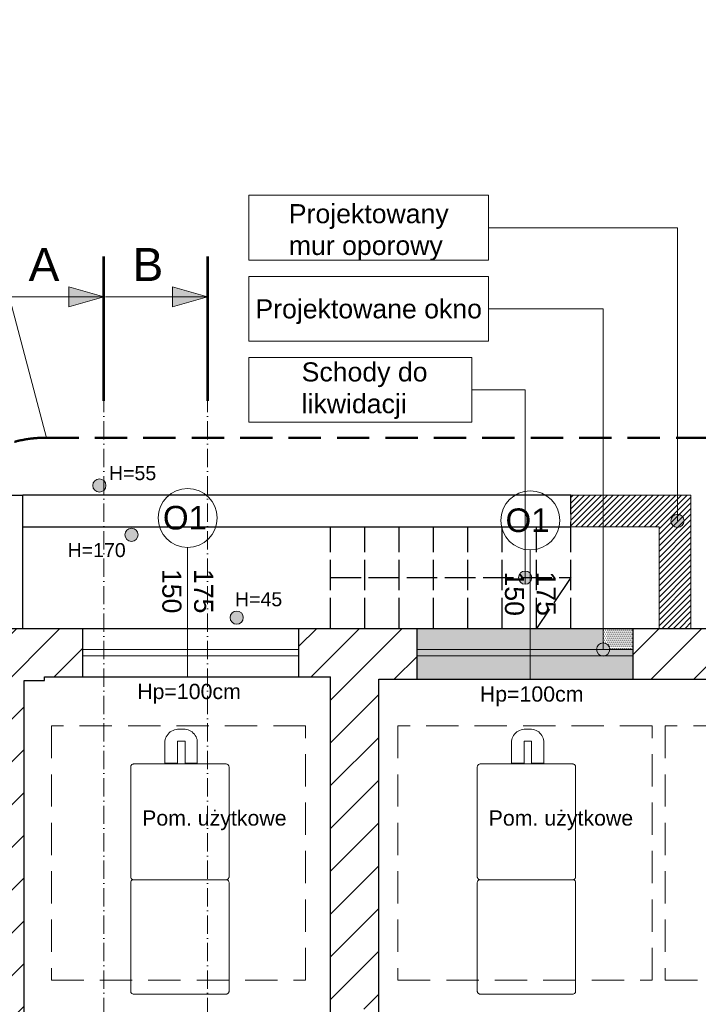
# Model space of a CAD drawing. Header units: millimetres. Extents: x 26866 to 1024070, y -428191 to 408885.
# Tile 244 of 248: x 202540 to 207878, y 400734 to 408482. Entities that reach past the tile are written whole.
import ezdxf

# ---------------------------------------------------------------- set-up
doc = ezdxf.new("R2010")
doc.units = ezdxf.units.MM
doc.header["$LTSCALE"] = 2
for name, pattern in [('ACAD_ISO02W100', [15, 12, -3]), ('ACAD_ISO10W100', [18, 12, -3, 0, -3]), ('DASHED', [19.05, 12.7, -6.35])]:
    doc.linetypes.add(name, pattern=pattern)
for name, color, linetype, lineweight in [('0_OPIS', 7, 'Continuous', 13), ('3DPLAN_A_OKNA', 153, 'Continuous', 5), ('3DPLAN_A_TABELKA POMIESZCZEŃ', 7, 'Continuous', 0), ('A_STOL_OPIS', 55, 'Continuous', 5), ('A_TXT', 7, 'Continuous', 0), ('A_WYBURZENIA', 6, 'Continuous', 0), ('A_ZESTAWIENIE STOLARKI', 3, 'Continuous', 15), ('Opisy', 7, 'Continuous', 13)]:
    doc.layers.add(name, color=color, linetype=linetype, lineweight=lineweight)
for name, color, linetype in [('3DPLAN_A_KRESKOWANIE 1', 253, 'Continuous'), ('3DPLAN_A_OPIS', 8, 'Continuous'), ('3DPLAN_K_DZIAŁOWA NISKIE', 134, 'Continuous'), ('3DPLAN_K_NOŚNA', 7, 'Continuous'), ('3DPLAN_K_OBRYS', 243, 'Continuous'), ('3DPLAN_K_OBRYS WIDOK', 242, 'Continuous'), ('A_SCHODY', 6, 'Continuous')]:
    doc.layers.add(name, color=color, linetype=linetype)
doc.layers.add('FURNITURE ZD 1 500', color=7, linetype='Continuous', lineweight=13, true_color=0x9fa8a5)
doc.styles.add('ARIAL', font='arial.ttf')
doc.styles.add('TABEL1', font='txt')
pattern_1 = [(0, (11654.2993, -5249.0212), (0.79375, 1.5875), [0, -1.5875])]
pattern_2 = [(45, (23044.838, -26883.88), (-16.83798, 16.83798), [])]

# ---------------------------------------------------------------- blocks, each defined once
blk = doc.blocks.new('kondygnacja -1')
at = {"layer": '3DPLAN_A_KRESKOWANIE 1'}
h = blk.add_hatch(dxfattribs=at)
h.set_pattern_fill('ANSI31', color=256, scale=7.5, style=0)
h.set_pattern_definition(pattern_2)
h.paths.add_polyline_path([(31677.49, -24430.84), (30214.87, -24430.84), (30214.87, -24470.84), (30429.61, -24470.84), (30429.61, -24477.84), (30447.61, -24477.84), (30447.61, -24818.84), (30476.61, -24818.84), (30476.61, -24470.84), (31012.61, -24470.84), (31012.61, -24478.84), (31079.61, -24478.84), (31079.61, -24470.84), (31638.61, -24470.84), (31638.61, -25036.84), (31079.61, -25036.84), (31079.61, -25028.84), (31012.61, -25028.84), (31012.61, -25036.84), (30611.38, -25036.84), (30611.38, -25072.84), (31023.61, -25072.84), (31034.61, -25082.84), (31034.61, -25330.84), (31023.61, -25340.84), (30831.4, -25340.84, -0.038531), (30832.58, -25356.18), (30832.58, -25371.84), (31079.61, -25371.84), (31079.61, -25072.84), (31638.61, -25072.84), (31638.61, -25943.84), (30832.58, -25943.84), (30832.58, -26009.84), (31677.49, -26009.84)])
h.paths.add_polyline_path([(30682.61, -26009.84), (30832.58, -26009.84), (30832.58, -25943.84), (30760.61, -25943.84), (30760.61, -25454.67), (30735.61, -25464.58), (30735.61, -25943.84), (30682.61, -25943.84)])
h.paths.add_polyline_path([(30679.61, -25371.84), (30735.61, -25371.84), (30735.61, -25464.58), (30760.61, -25454.67), (30760.61, -25371.84), (30832.58, -25371.84), (30832.58, -25356.18, 0.038531), (30831.4, -25340.84), (30679.61, -25340.84)])
h.paths.add_polyline_path([(30355.83, -25371.84), (30425.61, -25371.84), (30425.61, -25379.84), (30463.61, -25379.84), (30463.61, -25424.74), (30471.61, -25424.74), (30471.61, -25395.84), (30533.61, -25395.84), (30533.61, -25371.84), (30576.61, -25371.84), (30576.61, -25341.84), (30472.61, -25341.84), (30472.61, -25326.84), (30427.61, -25326.84), (30427.61, -25341.84), (30355.83, -25341.84)])
h.paths.add_polyline_path([(30456.61, -25936.84), (30425.61, -25936.84), (30425.61, -25945.84), (30380.61, -25945.84), (30380.61, -26009.84), (30512.61, -26009.84), (30512.61, -25943.84), (30466.61, -25943.84), (30466.61, -25712.84), (30456.61, -25712.84)])
h.paths.add_polyline_path([(28888.61, -25941.84), (28888.61, -26009.84), (29013.61, -26009.84), (29013.61, -25941.84)])
h.paths.add_polyline_path([(28591.17, -26009.84), (28591.17, -25944.84), (28547.61, -25944.84), (28547.61, -26009.84)])
h.paths.add_polyline_path([(28624.61, -25870.53), (28654.8, -25870.53), (28654.8, -25924.53), (28624.61, -25924.53), (28624.61, -25944.84), (28591.17, -25944.84), (28591.17, -26009.84), (28713.61, -26009.84), (28713.61, -25941.84), (28672.61, -25941.84), (28672.61, -25932.84), (28657.61, -25932.84), (28657.61, -25716.84), (28624.61, -25716.84)])
h.paths.add_polyline_path([(28372.61, -25944.84), (28328.61, -25944.84), (28328.61, -25907.84), (28282.61, -25907.84), (28282.61, -25944.84), (28248.61, -25944.84), (28248.61, -26009.84), (28372.61, -26009.84)])
h.paths.add_polyline_path([(28092.61, -25563.84), (28054.61, -25563.84), (28054.61, -25383.84), (28067.6, -25383.84), (28067.61, -25375.84), (28340.61, -25375.84), (28340.61, -25341.84), (28070.61, -25341.84), (28070.61, -25332.84), (28030.61, -25332.84), (28030.61, -25395.6), (28048.71, -25395.6), (28048.71, -25449.6), (28030.61, -25449.6), (28030.61, -26009.84), (28073.61, -26009.84), (28073.61, -25944.84), (28054.61, -25944.84), (28054.61, -25668.84), (28092.61, -25668.84)])
h.paths.add_polyline_path([(27949.61, -25495.75), (27949.61, -25507.75), (27983.29, -25507.75), (27983.29, -25521.75), (27949.61, -25521.75), (27949.61, -25531.84), (27999.61, -25531.84), (27999.61, -25934.84), (27982.61, -25934.84), (27982.61, -25942.84), (27947.61, -25942.84), (27947.61, -26009.84), (28026.62, -26009.84), (28026.62, -25449.6), (27999.61, -25449.6), (27999.61, -25463.84), (27949.61, -25463.84), (27949.61, -25481.75), (27983.29, -25481.75), (27983.29, -25495.75)])
h.paths.add_polyline_path([(27982.61, -25361.84), (27952.61, -25361.84), (27952.61, -25332.84), (28026.62, -25332.84), (28026.62, -25395.6), (27999.61, -25395.6), (27999.61, -25377.84), (27982.61, -25377.84)])
h.paths.add_polyline_path([(26818.61, -25892.84), (26781.49, -25892.84), (26781.49, -26009.84), (26894.54, -26009.84), (26894.54, -25942.84), (26830.61, -25942.84), (26830.61, -25930.84), (26818.61, -25930.84)])
h.paths.add_polyline_path([(26894.54, -26009.84), (27115.94, -26009.84), (27115.94, -25942.84), (26894.54, -25942.84)])
h.paths.add_polyline_path([(27115.94, -25942.84), (27115.94, -26009.84), (27466.61, -26009.84), (27466.61, -25942.84), (27427.61, -25942.84), (27427.61, -25933.84), (27384.61, -25933.84), (27384.61, -25942.84)])
h.paths.add_polyline_path([(27641.61, -25942.84), (27641.61, -26009.84), (27802.61, -26009.84), (27802.61, -25942.84)])
h.paths.add_polyline_path([(30621.1, -25040.47), (30688.37, -25040.47), (30688.37, -25072.87), (30621.1, -25072.87)], flags=24)
h = blk.add_hatch(dxfattribs=at)
h.set_pattern_fill('ANSI31', color=256, scale=7.5, style=0)
h.set_pattern_definition(pattern_2)
h.paths.add_polyline_path([(29010.61, -24430.84), (28888.61, -24430.84), (28888.61, -24472.84), (29010.61, -24472.84)])
h.paths.add_polyline_path([(29275.57, -25037.84), (29257.61, -25037.84), (29257.61, -24471.84), (29273.61, -24471.84), (29273.61, -24468.84), (29303.61, -24468.84), (29303.61, -24430.84), (29185.61, -24430.84), (29185.61, -24471.84), (29228.61, -24471.84), (29228.61, -25049.84), (29175.02, -25049.84), (29175.02, -25053.06, 0.060091), (29177.89, -25076.84), (29272.38, -25076.84)])
h.paths.add_polyline_path([(29273.61, -25072.84), (29380.61, -25072.84), (29380.61, -25037.84), (29275.57, -25037.84), (29272.38, -25076.84), (29273.61, -25076.84)])
h.paths.add_polyline_path([(29498.61, -25037.84), (29480.61, -25037.84), (29480.61, -25072.84), (29708.61, -25072.84), (29708.61, -25039.85), (29536.61, -25039.85), (29536.61, -24939.85), (29498.61, -24939.85)])
h.paths.add_polyline_path([(29566.61, -24430.84), (29473.61, -24430.84), (29473.61, -24468.84), (29498.61, -24468.84), (29498.61, -24727.87), (29524.78, -24727.87), (29524.78, -24781.87), (29498.61, -24781.87), (29498.61, -24826.85), (29536.61, -24826.85), (29536.61, -24470.85), (29566.61, -24470.85)])
h.paths.add_polyline_path([(29736.61, -24430.84), (29736.61, -24470.85), (29828.61, -24470.85), (29828.61, -24472.85), (29873.61, -24472.85), (29873.61, -24470.85), (30016.87, -24470.85), (30016.87, -24430.84)])
h.paths.add_polyline_path([(30016.87, -24470.85), (30112.84, -24470.85), (30112.84, -24430.84), (30016.87, -24430.84)])
h.paths.add_polyline_path([(29864.61, -25141.84), (29835.61, -25141.84), (29835.61, -25153.06), (29864.61, -25153.06)])
h.paths.add_polyline_path([(29864.61, -25087.84), (29880.61, -25069.84), (30213.45, -25069.84, 0.042168), (30214.87, -25053.06), (30214.87, -25041.84), (30178.61, -25041.84), (30178.61, -24470.84), (30214.87, -24470.84), (30214.87, -24430.84), (30112.84, -24430.84), (30112.84, -24470.85), (30115.61, -24470.85), (30115.61, -24477.85), (30159.61, -24477.85), (30159.61, -25039.85), (29899.61, -25039.85), (29899.61, -25026.85), (29826.61, -25026.85), (29826.61, -25039.85), (29803.61, -25039.85), (29803.61, -25072.84), (29819.61, -25072.84), (29835.61, -25088.84), (29835.61, -25153.06), (29864.61, -25153.06)])
h.paths.add_polyline_path([(29463.61, -25369.84), (29509.61, -25369.84), (29509.61, -25408.84), (29538.61, -25408.84), (29538.61, -25366.84), (29765.61, -25366.84), (29765.61, -25448.84), (29937.61, -25448.84), (29937.61, -25366.84), (30091.06, -25366.84), (30091.06, -25356.18, -0.035999), (30092.09, -25341.84), (29880.61, -25341.84), (29864.61, -25325.84), (29864.61, -25261.84), (29835.61, -25261.84), (29835.61, -25325.84), (29819.61, -25341.84), (29463.61, -25341.84)])
h.paths.add_polyline_path([(30252.83, -25342.15), (30252.83, -25341.84), (30092.09, -25341.84, 0.035999), (30091.06, -25356.18), (30091.06, -25366.84), (30152.61, -25366.84), (30152.61, -25937.84), (30091.06, -25937.84), (30091.06, -26009.84), (30210.61, -26009.84), (30210.61, -25945.84), (30180.61, -25945.84), (30180.61, -25371.84), (30252.83, -25371.84), (30252.83, -25350.58), (30252.33, -25350.58), (30252.33, -25342.15)])
h.paths.add_polyline_path([(30081.99, -25665.13), (30231.69, -25665.13), (30231.69, -25700.22), (30081.99, -25700.22)], flags=9)
h.paths.add_polyline_path([(29875.61, -25931.84), (29829.61, -25931.84), (29829.61, -25937.84), (29781.61, -25937.84), (29781.61, -26009.84), (29917.61, -26009.84), (29917.61, -25937.84), (29875.61, -25937.84)])
h.paths.add_polyline_path([(29611.61, -26009.84), (29611.61, -25937.84), (29538.61, -25937.84), (29538.61, -25683.8), (29507.61, -25683.8), (29507.61, -25943.84), (29482.61, -25943.84), (29482.61, -26009.84)])
h.paths.add_polyline_path([(29282.81, -25653.75), (29568.72, -25653.75), (29568.72, -25738.67), (29282.81, -25738.67)], flags=9)
h.paths.add_polyline_path([(29479.61, -25623.84), (29507.61, -25623.84), (29507.61, -25683.8), (29538.61, -25683.8), (29538.61, -25498.84), (29509.61, -25498.84), (29509.61, -25608.84), (29479.61, -25608.84)])
h.paths.add_polyline_path([(29389.61, -25608.84), (29262.17, -25608.84), (29262.17, -25623.84), (29389.61, -25623.84)])
h.paths.add_polyline_path([(29312.61, -25943.84), (29275.61, -25943.84), (29275.61, -25936.84), (29262.17, -25936.84), (29262.17, -26009.84), (29312.61, -26009.84)])
h.paths.add_polyline_path([(29188.61, -26009.84), (29262.17, -26009.84), (29262.17, -25936.84), (29256.61, -25936.84), (29256.61, -25683.8), (29227.61, -25683.8), (29227.61, -25941.84), (29188.61, -25941.84)])
h.paths.add_polyline_path([(29227.61, -25683.8), (29256.61, -25683.8), (29256.61, -25623.84), (29262.17, -25623.84), (29262.17, -25608.84), (29259.61, -25608.84), (29259.61, -25369.84), (29262.17, -25369.84), (29262.17, -25356.18, 0.056395), (29259.64, -25333.84), (29224.61, -25333.84), (29224.61, -25341.84), (29157.61, -25341.84), (29157.61, -25371.84), (29227.61, -25371.84)])
h.paths.add_polyline_path([(29373.61, -25341.84), (29270.61, -25341.84), (29270.61, -25333.84), (29259.64, -25333.84, -0.056395), (29262.17, -25356.18), (29262.17, -25369.84), (29373.61, -25369.84)])
h.paths.add_polyline_path([(30170.11, -24767), (30186.53, -24767), (30186.53, -24787), (30170.11, -24787)], flags=24)
h.paths.add_polyline_path([(29566.12, -25338.58), (29633.39, -25338.58), (29633.39, -25370.98), (29566.12, -25370.98)], flags=24)
h.paths.add_polyline_path([(29957.21, -25338.58), (30024.48, -25338.58), (30024.48, -25370.98), (29957.21, -25370.98)], flags=24)
h.paths.add_polyline_path([(30179.86, -25902.33), (30243.82, -25902.33), (30243.82, -25910.46), (30179.86, -25910.46)], flags=24)
at = {"layer": '3DPLAN_A_OPIS', "lineweight": 0, "transparency": 33554687}
h = blk.add_hatch(dxfattribs=at)
h.set_pattern_fill('ANSI31', color=1)
h.set_pattern_definition([(45, (5728.076, 0), (-2.24506403, 2.24506403), [])])
h.paths.add_polyline_path([(29757.01, -24350.84), (29757.01, -24430.84), (29782.01, -24430.84), (29782.01, -24325.84), (29687.49, -24325.84), (29687.49, -24350.84), (29757.01, -24350.84)], is_closed=False)
at = {"layer": 'A_TXT', "ltscale": 0.2}
h = blk.add_hatch(color=256, dxfattribs=at)
h.paths.add_polyline_path([(29292.55, -24169.86), (29320.12, -24169.86), (29292.55, -24161.87)])
h.paths.add_polyline_path([(29292.55, -24177.85), (29320.12, -24169.86), (29292.55, -24169.86)])
h = blk.add_hatch(color=256, dxfattribs=at)
h.paths.add_polyline_path([(29374.28, -24169.86), (29401.86, -24169.86), (29374.28, -24161.87)])
h.paths.add_polyline_path([(29374.28, -24177.85), (29401.86, -24169.86), (29374.28, -24169.86)])
at = {"layer": 'A_WYBURZENIA', "transparency": 33554687}
h = blk.add_hatch(dxfattribs=at)
h.set_pattern_fill('DOTS', color=256)
h.set_pattern_definition(pattern_1)
h.paths.add_polyline_path([(29566.61, -24430.84), (29566.61, -24447.34), (29707.75, -24447.34, -0.414214), (29712.94, -24442.15), (29712.94, -24430.84), (29566.61, -24430.84)], is_closed=False)
h.paths.add_polyline_path([(29566.61, -24447.34), (29566.61, -24452.34), (29711.55, -24452.34, -0.336626), (29707.75, -24447.34), (29566.61, -24447.34)], is_closed=False)
h.paths.add_polyline_path([(29736.61, -24447.34), (29718.13, -24447.34, -0.336626), (29714.34, -24452.34), (29736.61, -24452.34), (29736.61, -24447.34)], is_closed=False)
h.paths.add_polyline_path([(29566.61, -24452.34), (29566.61, -24470.85), (29736.61, -24470.85), (29736.61, -24452.34), (29714.34, -24452.34, -0.136819), (29711.55, -24452.34), (29566.61, -24452.34)], is_closed=False)
h = blk.add_hatch(dxfattribs=at)
h.set_pattern_fill('DOTS', color=256)
h.set_pattern_definition(pattern_1)
h.paths.add_polyline_path([(29712.94, -24430.84), (29712.94, -24442.15, -0.414214), (29718.13, -24447.34), (29736.61, -24447.34), (29736.61, -24430.84), (29712.94, -24430.84)], is_closed=False)
at = {"layer": 'Opisy', "ltscale": 0.5}
h = blk.add_hatch(color=256, dxfattribs=at)
h.dxf.hatch_style = 1
h.paths.add_polyline_path([(29315.13, -24323.27), (29315.13, -24313.37, 0.73336)])
h.paths.add_polyline_path([(29315.13, -24313.37), (29315.13, -24323.27, 0.076465), (29316.69, -24323.51, 1.165591)])
at = {"layer": 'Opisy', "ltscale": 0.5, "transparency": 33554687}
h = blk.add_hatch(color=256, dxfattribs=at)
h.dxf.hatch_style = 1
h.paths.add_polyline_path([(29769.86, -24351.11), (29769.86, -24341.21, 0.73336)])
h.paths.add_polyline_path([(29769.86, -24341.21), (29769.86, -24351.11, 0.076465), (29771.42, -24351.35, 1.165591)])
at = {"layer": 'Opisy', "ltscale": 0.5}
h = blk.add_hatch(color=256, dxfattribs=at)
h.dxf.hatch_style = 1
h.paths.add_polyline_path([(29340.35, -24362.06), (29340.35, -24352.16, 0.73336)])
h.paths.add_polyline_path([(29340.35, -24352.16), (29340.35, -24362.06, 0.076465), (29341.91, -24362.3, 1.165591)])
at = {"layer": 'Opisy', "ltscale": 0.5, "transparency": 33554687}
h = blk.add_hatch(color=256, dxfattribs=at)
h.dxf.hatch_style = 1
h.paths.add_polyline_path([(29650.05, -24395.79), (29650.05, -24385.89, 0.73336)])
h.paths.add_polyline_path([(29650.05, -24385.89), (29650.05, -24395.79, 0.076465), (29651.61, -24396.03, 1.165591)])
at = {"layer": 'Opisy', "ltscale": 0.5}
h = blk.add_hatch(color=256, dxfattribs=at)
h.dxf.hatch_style = 1
h.paths.add_polyline_path([(29423.17, -24427.31), (29423.17, -24417.4, 0.73336)])
h.paths.add_polyline_path([(29423.17, -24417.4), (29423.17, -24427.31, 0.076465), (29424.73, -24427.55, 1.165591)])
at = {"layer": 'Opisy', "ltscale": 0.5, "transparency": 33554687}
h = blk.add_hatch(color=256, dxfattribs=at)
h.dxf.hatch_style = 1
h.paths.add_polyline_path([(29711.38, -24452.29), (29711.38, -24442.39, 0.73336)])
h.paths.add_polyline_path([(29711.38, -24442.39), (29711.38, -24452.29, 0.076465), (29712.94, -24452.53, 1.165591)])
at = {"layer": '3DPLAN_A_OKNA'}
for p, q in [((29303.61, -24447.34), (29473.61, -24447.34)), ((29303.61, -24452.34), (29473.61, -24452.34)), ((29566.61, -24447.34), (29736.61, -24447.34)), ((29566.61, -24452.34), (29736.61, -24452.34))]:
    blk.add_line(p, q, dxfattribs=at)
at = {"layer": '3DPLAN_A_OPIS', "color": 1, "lineweight": 0, "transparency": 33554687}
blk.add_lwpolyline([(29687.49, -24350.84), (29757.01, -24350.84), (29757.01, -24430.84), (29782.01, -24430.84), (29782.01, -24325.84), (29687.49, -24325.84), (29687.49, -24350.84)], dxfattribs=at)
at = {"layer": '3DPLAN_K_DZIAŁOWA NISKIE'}
for p, q in [((29303.61, -24468.84), (29473.61, -24468.84)), ((29566.61, -24470.85), (29736.61, -24470.85))]:
    blk.add_line(p, q, dxfattribs=at)
at = {"layer": '3DPLAN_K_NOŚNA'}
for p, q in [((29303.61, -24468.84), (29303.61, -24430.84)), ((29473.61, -24468.84), (29473.61, -24430.84)), ((29566.61, -24470.85), (29566.61, -24430.84)), ((29736.61, -24470.85), (29736.61, -24430.84)), ((29273.61, -24468.84), (29303.61, -24468.84)), ((29273.61, -24471.84), (29273.61, -24468.84)), ((29473.61, -24468.84), (29498.61, -24468.84)), ((29498.61, -24826.85), (29498.61, -24468.84)), ((29257.61, -24471.84), (29273.61, -24471.84)), ((29257.61, -25032.84), (29257.61, -24471.84)), ((29536.61, -24826.85), (29536.61, -24470.85)), ((29536.61, -24470.85), (29566.61, -24470.85)), ((29736.61, -24470.85), (29828.61, -24470.85))]:
    blk.add_line(p, q, dxfattribs=at)
at = {"layer": '3DPLAN_K_OBRYS'}
for p, q in [((29185.61, -24430.84), (29303.61, -24430.84)), ((29473.61, -24430.84), (29736.61, -24430.84)), ((29736.61, -24430.84), (31677.49, -24430.84))]:
    blk.add_line(p, q, dxfattribs=at)
at = {"layer": '3DPLAN_K_OBRYS WIDOK'}
blk.add_line((29303.61, -24430.84), (29473.61, -24430.84), dxfattribs=at)
at = {"layer": 'A_SCHODY'}
for p, q in [((28681.49, -24325.84), (29256.49, -24325.84)), ((29256.49, -24350.84), (29256.49, -24325.84)), ((29687.49, -24325.84), (29256.49, -24325.84)), ((29256.49, -24350.84), (29687.49, -24350.84)), ((29256.49, -24430.84), (29256.49, -24350.84))]:
    blk.add_line(p, q, dxfattribs=at)
at = {"layer": 'A_SCHODY', "linetype": 'ACAD_ISO02W100'}
for p, q in [((29687.49, -24430.84), (29687.49, -24325.84)), ((29498.49, -24430.84), (29498.49, -24350.84)), ((29525.49, -24430.84), (29525.49, -24350.84)), ((29552.49, -24430.84), (29552.49, -24350.84)), ((29579.49, -24430.84), (29579.49, -24350.84)), ((29606.49, -24430.84), (29606.49, -24350.84)), ((29633.49, -24430.84), (29633.49, -24350.84)), ((29660.49, -24430.84), (29660.49, -24350.84)), ((29498.49, -24390.84), (29687.49, -24390.84)), ((29687.49, -24390.84), (29660.49, -24430.84))]:
    blk.add_line(p, q, dxfattribs=at)
at = {"layer": 'A_STOL_OPIS'}
for p, q in [((29386.11, -24367.07), (29386.11, -24468.84)), ((29655.63, -24369.08), (29655.63, -24470.85))]:
    blk.add_line(p, q, dxfattribs=at)
at = {"layer": 'A_TXT', "linetype": 'ACAD_ISO10W100', "ltscale": 0.6}
for p, q in [((29320.12, -24138.12), (29320.12, -25214.73)), ((29401.86, -24138.12), (29401.86, -24951.46))]:
    blk.add_line(p, q, dxfattribs=at)
at = {"layer": 'A_TXT', "ltscale": 0.2}
for p, q in [((29292.55, -24161.87), (29292.55, -24169.86)), ((29320.12, -24169.86), (29292.55, -24161.87)), ((29374.28, -24161.87), (29374.28, -24169.86)), ((29401.86, -24169.86), (29374.28, -24161.87)), ((29320.12, -24169.86), (29239.87, -24169.86)), ((29320.12, -24169.86), (29292.55, -24177.85)), ((29292.55, -24177.85), (29292.55, -24169.86)), ((29401.86, -24169.86), (29321.6, -24169.86)), ((29401.86, -24169.86), (29374.28, -24177.85)), ((29374.28, -24177.85), (29374.28, -24169.86))]:
    blk.add_line(p, q, dxfattribs=at)
at = {"layer": 'A_TXT', "lineweight": 35, "ltscale": 0.2, "const_width": 2}
for points in [[(29320.12, -24138.12), (29320.12, -24251.72)], [(29401.86, -24138.12), (29401.86, -24251.72)]]:
    blk.add_lwpolyline(points, dxfattribs=at)
at = {"layer": 'A_ZESTAWIENIE STOLARKI', "ltscale": 0.25}
for centre in [(29386.11, -24343.86), (29655.63, -24345.87)]:
    blk.add_circle(centre, 23.22, dxfattribs=at)
at = {"layer": 'FURNITURE ZD 1 500'}
for p, q in [((29368.79, -24517.14), (29369.3, -24516.02)), ((29369.94, -24514.96), (29369.3, -24516.02)), ((29370.69, -24513.98), (29369.94, -24514.96)), ((29371.54, -24513.08), (29370.69, -24513.98)), ((29371.54, -24513.08), (29372.49, -24512.29)), ((29373.52, -24511.61), (29372.49, -24512.29)), ((29374.62, -24511.04), (29373.52, -24511.61)), ((29375.77, -24510.6), (29374.62, -24511.04)), ((29376.97, -24510.3), (29375.77, -24510.6)), ((29376.97, -24510.3), (29378.19, -24510.12)), ((29384.08, -24510.12), (29378.19, -24510.12)), ((29385.28, -24510.3), (29384.08, -24510.12)), ((29385.28, -24510.3), (29386.46, -24510.62)), ((29386.46, -24510.62), (29387.58, -24511.06)), ((29388.66, -24511.63), (29387.58, -24511.06)), ((29388.66, -24511.63), (29389.66, -24512.32)), ((29389.66, -24512.32), (29390.57, -24513.12)), ((29390.57, -24513.12), (29391.39, -24514.01)), ((29392.1, -24514.99), (29391.39, -24514.01)), ((29392.1, -24514.99), (29392.7, -24516.05)), ((29393.17, -24517.17), (29392.7, -24516.05)), ((29641.41, -24517.14), (29641.93, -24516.02)), ((29642.56, -24514.96), (29641.93, -24516.02)), ((29643.31, -24513.98), (29642.56, -24514.96)), ((29644.17, -24513.08), (29643.31, -24513.98)), ((29644.17, -24513.08), (29645.11, -24512.29)), ((29646.14, -24511.61), (29645.11, -24512.29)), ((29647.24, -24511.04), (29646.14, -24511.61)), ((29648.4, -24510.6), (29647.24, -24511.04)), ((29649.59, -24510.3), (29648.4, -24510.6)), ((29649.59, -24510.3), (29650.82, -24510.12)), ((29656.71, -24510.12), (29650.82, -24510.12)), ((29657.91, -24510.3), (29656.71, -24510.12)), ((29657.91, -24510.3), (29659.08, -24510.62)), ((29659.08, -24510.62), (29660.21, -24511.06)), ((29661.28, -24511.63), (29660.21, -24511.06)), ((29661.28, -24511.63), (29662.28, -24512.32)), ((29662.28, -24512.32), (29663.2, -24513.12)), ((29663.2, -24513.12), (29664.01, -24514.01)), ((29664.73, -24514.99), (29664.01, -24514.01)), ((29664.73, -24514.99), (29665.32, -24516.05)), ((29665.8, -24517.17), (29665.32, -24516.05)), ((29368.15, -24519.53), (29368.4, -24518.32)), ((29368.15, -24519.53), (29368.15, -24536.96)), ((29368.4, -24518.32), (29368.79, -24517.14)), ((29378.19, -24519.53), (29384.08, -24519.53)), ((29378.19, -24519.53), (29378.19, -24536.96)), ((29384.08, -24519.53), (29384.08, -24536.96)), ((29393.17, -24517.17), (29393.52, -24518.33)), ((29393.73, -24519.53), (29393.52, -24518.33)), ((29393.73, -24519.53), (29393.73, -24536.96)), ((29640.77, -24519.53), (29641.03, -24518.32)), ((29640.77, -24519.53), (29640.77, -24536.96)), ((29641.03, -24518.32), (29641.41, -24517.14)), ((29650.82, -24519.53), (29656.71, -24519.53)), ((29650.82, -24519.53), (29650.82, -24536.96)), ((29656.71, -24519.53), (29656.71, -24536.96)), ((29665.8, -24517.17), (29666.14, -24518.33)), ((29666.35, -24519.53), (29666.14, -24518.33)), ((29666.35, -24519.53), (29666.35, -24536.96)), ((29341.38, -24539.31), (29341.34, -24539.71)), ((29341.34, -24539.71), (29341.34, -24626.45)), ((29341.5, -24538.93), (29341.38, -24539.31)), ((29341.71, -24538.57), (29341.5, -24538.93)), ((29341.98, -24538.24), (29341.71, -24538.57)), ((29342.32, -24537.96), (29341.98, -24538.24)), ((29342.72, -24537.73), (29342.32, -24537.96)), ((29343.15, -24537.56), (29342.72, -24537.73)), ((29343.62, -24537.46), (29343.15, -24537.56)), ((29344.1, -24537.43), (29343.62, -24537.46)), ((29344.1, -24537.43), (29415.92, -24537.43)), ((29368.15, -24536.96), (29378.19, -24536.96)), ((29384.08, -24536.96), (29393.73, -24536.96)), ((29416.4, -24537.46), (29415.92, -24537.43)), ((29416.87, -24537.56), (29416.4, -24537.46)), ((29417.3, -24537.73), (29416.87, -24537.56)), ((29417.7, -24537.96), (29417.3, -24537.73)), ((29418.04, -24538.24), (29417.7, -24537.96)), ((29418.31, -24538.57), (29418.04, -24538.24)), ((29418.52, -24538.93), (29418.31, -24538.57)), ((29418.64, -24539.31), (29418.52, -24538.93)), ((29418.68, -24539.71), (29418.64, -24539.31)), ((29418.68, -24539.71), (29418.68, -24626.45)), ((29614, -24539.31), (29613.96, -24539.71)), ((29613.96, -24539.71), (29613.96, -24626.45)), ((29614.13, -24538.93), (29614, -24539.31)), ((29614.33, -24538.57), (29614.13, -24538.93)), ((29614.61, -24538.24), (29614.33, -24538.57)), ((29614.95, -24537.96), (29614.61, -24538.24)), ((29615.34, -24537.73), (29614.95, -24537.96)), ((29615.78, -24537.56), (29615.34, -24537.73)), ((29616.24, -24537.46), (29615.78, -24537.56)), ((29616.72, -24537.43), (29616.24, -24537.46)), ((29616.72, -24537.43), (29688.55, -24537.43)), ((29640.77, -24536.96), (29650.82, -24536.96)), ((29656.71, -24536.96), (29666.35, -24536.96)), ((29689.03, -24537.46), (29688.55, -24537.43)), ((29689.49, -24537.56), (29689.03, -24537.46)), ((29689.93, -24537.73), (29689.49, -24537.56)), ((29690.32, -24537.96), (29689.93, -24537.73)), ((29690.66, -24538.24), (29690.32, -24537.96)), ((29690.94, -24538.57), (29690.66, -24538.24)), ((29691.14, -24538.93), (29690.94, -24538.57)), ((29691.27, -24539.31), (29691.14, -24538.93)), ((29691.31, -24539.71), (29691.27, -24539.31)), ((29691.31, -24539.71), (29691.31, -24626.45)), ((29341.34, -24626.45), (29341.38, -24626.84)), ((29341.38, -24630.29), (29341.34, -24630.68)), ((29341.34, -24630.68), (29341.34, -24716.47)), ((29341.38, -24626.84), (29341.5, -24627.23)), ((29341.5, -24629.91), (29341.38, -24630.29)), ((29341.5, -24627.23), (29341.71, -24627.59)), ((29341.71, -24629.56), (29341.5, -24629.91)), ((29341.71, -24627.59), (29341.98, -24627.91)), ((29341.98, -24629.23), (29341.71, -24629.56)), ((29341.98, -24627.91), (29342.32, -24628.2)), ((29342.32, -24628.96), (29341.98, -24629.23)), ((29342.32, -24628.2), (29342.72, -24628.42)), ((29342.72, -24628.73), (29342.32, -24628.96)), ((29342.72, -24628.42), (29343.12, -24628.58)), ((29343.12, -24628.58), (29342.72, -24628.73)), ((29416.9, -24628.58), (29343.12, -24628.58)), ((29416.9, -24628.58), (29417.3, -24628.42)), ((29417.3, -24628.73), (29416.9, -24628.58)), ((29417.3, -24628.42), (29417.7, -24628.2)), ((29417.7, -24628.96), (29417.3, -24628.73)), ((29417.7, -24628.2), (29418.04, -24627.91)), ((29418.04, -24629.23), (29417.7, -24628.96)), ((29418.04, -24627.91), (29418.31, -24627.59)), ((29418.31, -24629.56), (29418.04, -24629.23)), ((29418.31, -24627.59), (29418.52, -24627.23)), ((29418.52, -24629.91), (29418.31, -24629.56)), ((29418.52, -24627.23), (29418.64, -24626.84)), ((29418.64, -24630.29), (29418.52, -24629.91)), ((29418.64, -24626.84), (29418.68, -24626.45)), ((29418.68, -24630.68), (29418.64, -24630.29)), ((29418.68, -24630.68), (29418.68, -24716.47)), ((29613.96, -24626.45), (29614, -24626.84)), ((29614, -24630.29), (29613.96, -24630.68)), ((29613.96, -24630.68), (29613.96, -24716.47)), ((29614, -24626.84), (29614.13, -24627.23)), ((29614.13, -24629.91), (29614, -24630.29)), ((29614.13, -24627.23), (29614.33, -24627.59)), ((29614.33, -24629.56), (29614.13, -24629.91)), ((29614.33, -24627.59), (29614.61, -24627.91)), ((29614.61, -24629.23), (29614.33, -24629.56)), ((29614.61, -24627.91), (29614.95, -24628.2)), ((29614.95, -24628.96), (29614.61, -24629.23)), ((29614.95, -24628.2), (29615.34, -24628.42)), ((29615.34, -24628.73), (29614.95, -24628.96)), ((29615.34, -24628.42), (29615.74, -24628.58)), ((29615.74, -24628.58), (29615.34, -24628.73)), ((29689.53, -24628.58), (29615.74, -24628.58)), ((29689.53, -24628.58), (29689.93, -24628.42)), ((29689.93, -24628.73), (29689.53, -24628.58)), ((29689.93, -24628.42), (29690.32, -24628.2)), ((29690.32, -24628.96), (29689.93, -24628.73)), ((29690.32, -24628.2), (29690.66, -24627.91)), ((29690.66, -24629.23), (29690.32, -24628.96)), ((29690.66, -24627.91), (29690.94, -24627.59)), ((29690.94, -24629.56), (29690.66, -24629.23)), ((29690.94, -24627.59), (29691.14, -24627.23)), ((29691.14, -24629.91), (29690.94, -24629.56)), ((29691.14, -24627.23), (29691.27, -24626.84)), ((29691.27, -24630.29), (29691.14, -24629.91)), ((29691.27, -24626.84), (29691.31, -24626.45)), ((29691.31, -24630.68), (29691.27, -24630.29)), ((29691.31, -24630.68), (29691.31, -24716.47)), ((29341.34, -24716.47), (29341.38, -24716.86)), ((29341.38, -24716.86), (29341.5, -24717.24)), ((29341.5, -24717.24), (29341.71, -24717.6)), ((29341.71, -24717.6), (29341.98, -24717.92)), ((29341.98, -24717.92), (29342.32, -24718.2)), ((29342.32, -24718.2), (29342.72, -24718.42)), ((29417.3, -24718.42), (29417.7, -24718.2)), ((29417.7, -24718.2), (29418.04, -24717.92)), ((29418.04, -24717.92), (29418.31, -24717.6)), ((29418.31, -24717.6), (29418.52, -24717.24)), ((29418.52, -24717.24), (29418.64, -24716.86)), ((29418.64, -24716.86), (29418.68, -24716.47)), ((29613.96, -24716.47), (29614, -24716.86)), ((29614, -24716.86), (29614.13, -24717.24)), ((29614.13, -24717.24), (29614.33, -24717.6)), ((29614.33, -24717.6), (29614.61, -24717.92)), ((29614.61, -24717.92), (29614.95, -24718.2)), ((29614.95, -24718.2), (29615.34, -24718.42)), ((29689.93, -24718.42), (29690.32, -24718.2)), ((29690.32, -24718.2), (29690.66, -24717.92)), ((29690.66, -24717.92), (29690.94, -24717.6)), ((29690.94, -24717.6), (29691.14, -24717.24)), ((29691.14, -24717.24), (29691.27, -24716.86)), ((29691.27, -24716.86), (29691.31, -24716.47)), ((29342.72, -24718.42), (29343.15, -24718.59)), ((29343.15, -24718.59), (29343.62, -24718.69)), ((29343.62, -24718.69), (29344.1, -24718.73)), ((29344.1, -24718.73), (29415.92, -24718.73)), ((29415.92, -24718.73), (29416.4, -24718.69)), ((29416.4, -24718.69), (29416.87, -24718.59)), ((29416.87, -24718.59), (29417.3, -24718.42)), ((29615.34, -24718.42), (29615.78, -24718.59)), ((29615.78, -24718.59), (29616.24, -24718.69)), ((29616.24, -24718.69), (29616.72, -24718.73)), ((29616.72, -24718.73), (29688.55, -24718.73)), ((29688.55, -24718.73), (29689.03, -24718.69)), ((29689.03, -24718.69), (29689.49, -24718.59)), ((29689.49, -24718.59), (29689.93, -24718.42))]:
    blk.add_line(p, q, dxfattribs=at)
at = {"layer": 'FURNITURE ZD 1 500', "linetype": 'DASHED'}
for points in [[(29478.95, -24507.57), (29278.95, -24507.57), (29278.95, -24707.57), (29478.95, -24707.57)], [(29751.57, -24507.57), (29551.57, -24507.57), (29551.57, -24707.57), (29751.57, -24707.57)], [(29961.8, -24507.57), (29761.8, -24507.57), (29761.8, -24707.57), (29961.8, -24707.57)]]:
    blk.add_lwpolyline(points, close=True, dxfattribs=at)
at = {"layer": 'Opisy', "ltscale": 0.5}
for p, q in [((29771.42, -24115.47), (29622.88, -24115.47)), ((29771.42, -24346.16), (29771.42, -24115.47)), ((29712.94, -24179.26), (29622.88, -24179.26)), ((29712.94, -24447.34), (29712.94, -24179.26)), ((29651.61, -24243.12), (29609.64, -24243.12)), ((29651.61, -24396.03), (29651.61, -24243.12))]:
    blk.add_line(p, q, dxfattribs=at)
at = {"layer": 'Opisy', "color": 1, "ltscale": 0.5}
blk.add_lwpolyline([(28087.97, -24270.88), (28489.79, -23951.76), (29188.1, -23951.76), (29275.02, -24280.72)], dxfattribs=at)
at = {"layer": 'Opisy', "ltscale": 0.5}
for points in [[(29434.38, -24140.98), (29622.88, -24140.98), (29622.88, -24089.96), (29434.38, -24089.96)], [(29434.38, -24204.77), (29622.88, -24204.77), (29622.88, -24153.75), (29434.38, -24153.75)], [(29434.38, -24204.77), (29622.88, -24204.77), (29622.88, -24153.75), (29434.38, -24153.75)], [(29434.38, -24268.63), (29609.64, -24268.63), (29609.64, -24217.62), (29434.38, -24217.62)]]:
    blk.add_lwpolyline(points, close=True, dxfattribs=at)
at = {"layer": 'Opisy', "color": 1, "linetype": 'DASHED', "lineweight": 50}
blk.add_lwpolyline([(29275.02, -24280.72), (30114.87, -24280.72, -0.414214), (30214.87, -24380.72), (30214.87, -25053.06, -0.414214), (30114.87, -25153.06), (29275.02, -25153.06, -0.414214), (29175.02, -25053.06), (29175.02, -24380.72, -0.414214)], format="xyb", close=True, dxfattribs=at)
at = {"layer": 'Opisy', "ltscale": 0.5}
for centre in [(29316.69, -24318.32), (29771.42, -24346.16), (29341.91, -24357.11), (29651.61, -24390.84), (29424.73, -24422.35), (29712.94, -24447.34)]:
    blk.add_circle(centre, 5.19, dxfattribs=at)
at = {"layer": '3DPLAN_A_OPIS', "color": 1, "lineweight": 30, "style": 'ARIAL'}
for tag, p in [('PRZESUNIĘCIE_WEJŚCIA', (27655.16, -24535.33)), ('WYŁĄCZONE', (27007.18, -24723.98)), ('Z_OPRACOWANIA', (26996.84, -24746.42)), ('WYŁĄCZONE', (30803.05, -24760.87)), ('Z_OPRACOWANIA', (30792.71, -24783.3)), ('WYŁĄCZONE', (28894.9, -24826.59)), ('Z_OPRACOWANIA', (28884.56, -24849.03)), ('POWIĘKSZENIE_WEJŚCIA', (28313.68, -25144.41)), ('POWIĘKSZENIE_WEJŚCIA', (29600.62, -25191.36)), ('POWIĘKSZENIE_WEJŚCIA', (28011.45, -25235.42)), ('WYŁĄCZONE', (29754.42, -25678.17)), ('Z_OPRACOWANIA', (29744.08, -25700.6)), ('WYJŚCIE_EWAKUACYJNE', (27763.79, -26106.07))]:
    blk.add_attdef(tag, p, '', height=12, dxfattribs=at)
at = {"layer": '3DPLAN_A_OPIS', "color": 0, "lineweight": 30, "style": 'ARIAL'}
for tag, p in [('UGUL_1', (29350.3, -24586.01)), ('UGUL_2', (29622.92, -24586.01)), ('UGUL_3', (29833.15, -24586.01))]:
    blk.add_attdef(tag, p, '', height=12, dxfattribs=at)
at = {"layer": '3DPLAN_A_TABELKA POMIESZCZEŃ', "color": 7, "ltscale": 0.5, "char_height": 11, "width": 59.2068, "attachment_point": 1, "style": 'ARIAL'}
for s, insert in [('H=55', (29324.23, -24303.11)), ('H=170', (29291.68, -24363.66)), ('H=45', (29423.34, -24402.35))]:
    blk.add_mtext(s, dxfattribs=dict(at, insert=insert))
at = {"layer": '3DPLAN_A_TABELKA POMIESZCZEŃ', "ltscale": 0.5, "style": 'ARIAL'}
for tag, p in [('KURTYNA', (27861.91, -26064.85)), ('POWIETRZNA', (27861.91, -26084.56))]:
    blk.add_attdef(tag, p, '', height=12, dxfattribs=at)
at = {"layer": 'A_STOL_OPIS', "ltscale": 0.2, "char_height": 15, "attachment_point": 5, "rotation": 270, "style": 'TABEL1'}
for insert in [(29386.11, -24401.5), (29655.63, -24403.51)]:
    blk.add_mtext_dynamic_manual_height_columns('\\pxqc;{\\fArial|b0|i0|c238|p34;175\\P150}', width=72.9007, gutter_width=100, heights=[0], dxfattribs=dict(at, insert=insert))
at = {"layer": 'A_TXT', "ltscale": 0.2, "char_height": 26, "width": 72.9007, "attachment_point": 7, "style": 'TABEL1'}
for s, insert in [('{\\fArial|b0|i0|c238|p34;A}', (29261.01, -24157.43)), ('{\\fArial|b0|i0|c238|p34;B}', (29342.75, -24157.43))]:
    blk.add_mtext(s, dxfattribs=dict(at, insert=insert))
at = {"layer": 'A_ZESTAWIENIE STOLARKI', "ltscale": 0.2, "style": 'TABEL1'}
for s, insert, char_height, attachment_point in [('{\\fArial|b0|i0|c238|p34;O1}', (29401.31, -24353.23), 18.59, 9), ('{\\fArial|b0|i0|c238|p34;O1}', (29670.83, -24355.24), 18.59, 9), ('{\\fArial|b0|i0|c238|p34;Hp=100cm}', (29346.43, -24474.42), 12, 1), ('{\\fArial|b0|i0|c238|p34;Hp=100cm}', (29615.96, -24476.43), 12, 1)]:
    blk.add_mtext_dynamic_manual_height_columns(s, width=72.9007, gutter_width=100, heights=[0], dxfattribs=dict(at, insert=insert, char_height=char_height, attachment_point=attachment_point))
at = {"layer": 'Opisy', "ltscale": 0.5, "char_height": 15, "width": 685.9992, "attachment_point": 1, "style": 'ARIAL'}
for s, insert in [('Projektowany\\Pmur oporowy', (29465.7, -24096.92)), ('Projektowane okno', (29439.42, -24171.81)), ('Schody do\\Plikwidacji', (29475.79, -24221.45))]:
    blk.add_mtext(s, dxfattribs=dict(at, insert=insert))

msp = doc.modelspace()

# ---------------------------------------------------------------- block references
at = {"layer": '0_OPIS'}
ref = msp.add_blockref('kondygnacja -1', (-90000, 648000), dxfattribs=dict(at, xscale=10, yscale=10, zscale=10))
ref.add_attrib('UGUL_2', 'Pom. użytkowe', (206229.2, 402139.9), dxfattribs={"layer": '3DPLAN_A_OPIS', "color": 0, "lineweight": 30, "height": 120, "style": 'ARIAL'})
ref.add_attrib('UGUL_1', 'Pom. użytkowe', (203503, 402139.9), dxfattribs={"layer": '3DPLAN_A_OPIS', "color": 0, "lineweight": 30, "height": 120, "style": 'ARIAL'})

doc.saveas('drawing.dxf')
